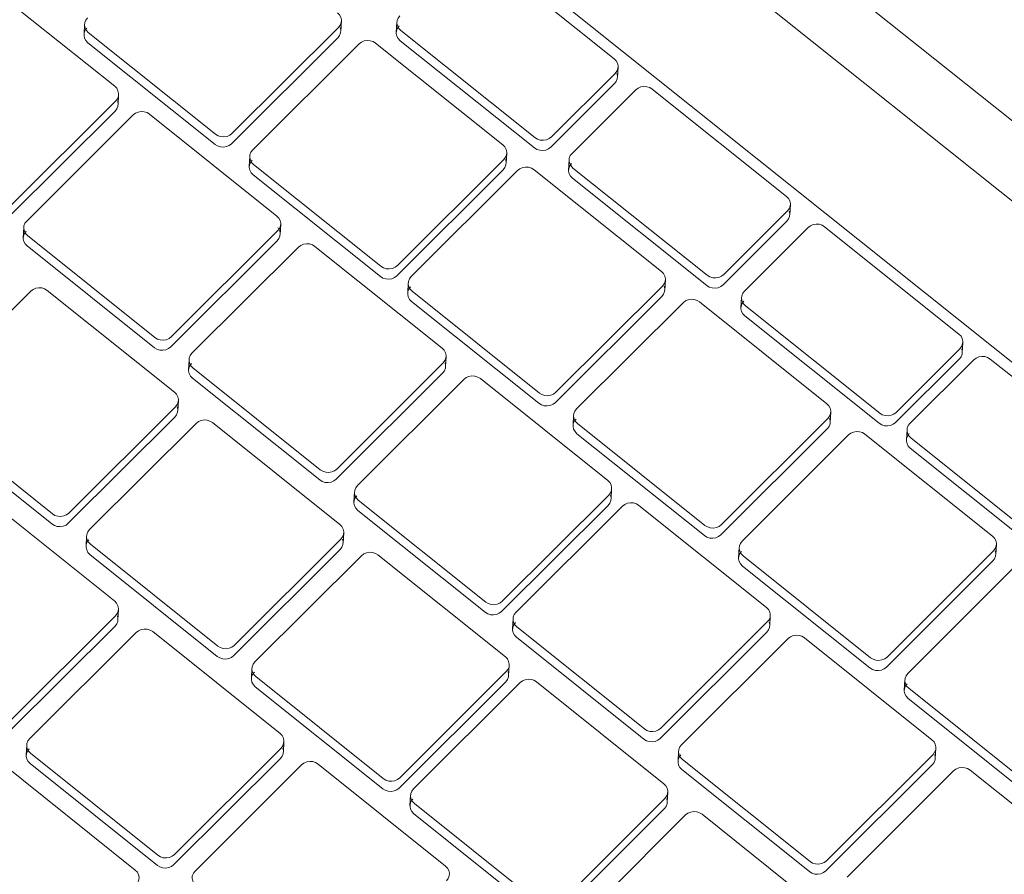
# Model space of a CAD drawing. Header units: centimetres. Extents: x -2274.6 to -2273.04, y 1316.35 to 1317.85.
# Tile 34 of 59: x -2273.79861 to -2273.78789, y 1317.29517 to 1317.30448. Entities that reach past the tile are written whole.
import ezdxf

# ---------------------------------------------------------------- set-up
doc = ezdxf.new("R2010")
doc.units = ezdxf.units.CM
doc.layers.add('Wyposażenie elektryczne', color=7, linetype='Continuous', lineweight=9)

msp = doc.modelspace()

# ---------------------------------------------------------------- linework, layer by layer
at = {"layer": 'Wyposażenie elektryczne'}
for p, q in [((-2273.795963, 1317.309894), (-2273.769484, 1317.288754)), ((-2273.770133, 1317.288396), (-2273.796618, 1317.309543)), ((-2273.797596, 1317.30857), (-2273.771112, 1317.287417)), ((-2273.771112, 1317.287417), (-2273.797596, 1317.30857)), ((-2273.797577, 1317.303753), (-2273.799862, 1317.30558)), ((-2273.792135, 1317.304054), (-2273.793597, 1317.305222)), ((-2273.797911, 1317.304318), (-2273.797906, 1317.304429)), ((-2273.796299, 1317.30324), (-2273.795138, 1317.304395)), ((-2273.795107, 1317.304465), (-2273.795112, 1317.304353)), ((-2273.794509, 1317.30434), (-2273.794503, 1317.304452)), ((-2273.797864, 1317.30434), (-2273.796477, 1317.303232)), ((-2273.795144, 1317.304284), (-2273.796304, 1317.303128)), ((-2273.79446, 1317.304362), (-2273.792998, 1317.303194)), ((-2273.796483, 1317.30312), (-2273.797869, 1317.304228)), ((-2273.794913, 1317.304215), (-2273.796073, 1317.30306)), ((-2273.793348, 1317.303115), (-2273.794735, 1317.304224)), ((-2273.793004, 1317.303082), (-2273.794466, 1317.30425)), ((-2273.792093, 1317.303964), (-2273.792099, 1317.303852)), ((-2273.792819, 1317.303202), (-2273.792124, 1317.303894)), ((-2273.792131, 1317.303783), (-2273.792826, 1317.303091)), ((-2273.797534, 1317.303663), (-2273.79754, 1317.303552)), ((-2273.791899, 1317.303714), (-2273.792594, 1317.303022)), ((-2273.790257, 1317.302554), (-2273.79172, 1317.303723)), ((-2273.798727, 1317.302438), (-2273.797566, 1317.303594)), ((-2273.797572, 1317.303482), (-2273.798732, 1317.302327)), ((-2273.797375, 1317.303441), (-2273.798535, 1317.302285)), ((-2273.795809, 1317.30234), (-2273.797196, 1317.303449)), ((-2273.796111, 1317.302879), (-2273.796105, 1317.30299)), ((-2273.793305, 1317.303025), (-2273.793311, 1317.302914)), ((-2273.796063, 1317.302901), (-2273.794676, 1317.301792)), ((-2273.794497, 1317.3018), (-2273.793337, 1317.302956)), ((-2273.792632, 1317.302841), (-2273.792626, 1317.302953)), ((-2273.794682, 1317.30168), (-2273.796069, 1317.302789)), ((-2273.793343, 1317.302844), (-2273.794503, 1317.301689)), ((-2273.793187, 1317.302836), (-2273.794347, 1317.30168)), ((-2273.791621, 1317.301735), (-2273.793008, 1317.302844)), ((-2273.792584, 1317.302863), (-2273.791121, 1317.301694)), ((-2273.791127, 1317.301582), (-2273.79259, 1317.302751)), ((-2273.790215, 1317.302464), (-2273.790221, 1317.302352)), ((-2273.790942, 1317.301702), (-2273.790247, 1317.302395)), ((-2273.795767, 1317.30225), (-2273.795773, 1317.302139)), ((-2273.790253, 1317.302283), (-2273.790948, 1317.301591)), ((-2273.798573, 1317.302104), (-2273.798567, 1317.302215)), ((-2273.798525, 1317.302126), (-2273.797139, 1317.301017)), ((-2273.79696, 1317.301025), (-2273.795799, 1317.302181)), ((-2273.790022, 1317.302215), (-2273.790717, 1317.301522)), ((-2273.788379, 1317.301054), (-2273.789843, 1317.302223)), ((-2273.795805, 1317.302069), (-2273.796966, 1317.300914)), ((-2273.797144, 1317.300905), (-2273.798531, 1317.302014)), ((-2273.795574, 1317.302001), (-2273.796735, 1317.300845)), ((-2273.794008, 1317.3009), (-2273.795395, 1317.302009)), ((-2273.794385, 1317.301499), (-2273.794379, 1317.301611)), ((-2273.791578, 1317.301645), (-2273.791584, 1317.301534)), ((-2273.798491, 1317.301521), (-2273.799652, 1317.300365)), ((-2273.796925, 1317.30042), (-2273.798312, 1317.301529)), ((-2273.794337, 1317.301521), (-2273.792949, 1317.300411)), ((-2273.79277, 1317.30042), (-2273.79161, 1317.301576)), ((-2273.792955, 1317.3003), (-2273.794343, 1317.301409)), ((-2273.791616, 1317.301464), (-2273.792776, 1317.300308)), ((-2273.791385, 1317.301396), (-2273.792545, 1317.30024)), ((-2273.789817, 1317.300295), (-2273.791206, 1317.301404)), ((-2273.790755, 1317.301341), (-2273.790748, 1317.301453)), ((-2273.790706, 1317.301363), (-2273.789242, 1317.300193)), ((-2273.789249, 1317.300082), (-2273.790712, 1317.301251)), ((-2273.788337, 1317.300963), (-2273.788343, 1317.300852)), ((-2273.789064, 1317.300201), (-2273.788368, 1317.300894)), ((-2273.796772, 1317.300664), (-2273.796767, 1317.300775)), ((-2273.795158, 1317.299584), (-2273.793998, 1317.300741)), ((-2273.793966, 1317.30081), (-2273.793972, 1317.300699)), ((-2273.788375, 1317.300783), (-2273.78907, 1317.30009)), ((-2273.788218, 1317.300774), (-2273.788913, 1317.300081)), ((-2273.786575, 1317.299613), (-2273.788039, 1317.300782)), ((-2273.796724, 1317.300685), (-2273.795337, 1317.299576)), ((-2273.794004, 1317.300629), (-2273.795164, 1317.299473)), ((-2273.795343, 1317.299465), (-2273.79673, 1317.300574)), ((-2273.793772, 1317.30056), (-2273.794933, 1317.299404)), ((-2273.792205, 1317.299459), (-2273.793593, 1317.300569)), ((-2273.796883, 1317.300331), (-2273.796889, 1317.300219)), ((-2273.799642, 1317.300206), (-2273.798255, 1317.299096)), ((-2273.798076, 1317.299104), (-2273.796915, 1317.300261)), ((-2273.789775, 1317.300204), (-2273.789781, 1317.300093)), ((-2273.798261, 1317.298985), (-2273.799647, 1317.300094)), ((-2273.796921, 1317.300149), (-2273.798082, 1317.298993)), ((-2273.795124, 1317.298979), (-2273.796511, 1317.300089)), ((-2273.792583, 1317.300059), (-2273.792577, 1317.30017)), ((-2273.790967, 1317.298978), (-2273.789807, 1317.300135)), ((-2273.79669, 1317.300081), (-2273.797851, 1317.298924)), ((-2273.792535, 1317.30008), (-2273.791146, 1317.29897)), ((-2273.789813, 1317.300024), (-2273.790974, 1317.298867)), ((-2273.788951, 1317.299901), (-2273.788945, 1317.300012)), ((-2273.791152, 1317.298859), (-2273.792541, 1317.299969)), ((-2273.789582, 1317.299955), (-2273.790742, 1317.298798)), ((-2273.788013, 1317.298853), (-2273.789403, 1317.299963)), ((-2273.788903, 1317.299922), (-2273.787438, 1317.298751)), ((-2273.787445, 1317.29864), (-2273.788909, 1317.29981)), ((-2273.792163, 1317.299369), (-2273.792169, 1317.299258)), ((-2273.797577, 1317.298144), (-2273.798964, 1317.299254)), ((-2273.794971, 1317.299223), (-2273.794965, 1317.299335)), ((-2273.794923, 1317.299244), (-2273.793535, 1317.298134)), ((-2273.793356, 1317.298143), (-2273.792195, 1317.299299)), ((-2273.793541, 1317.298023), (-2273.794929, 1317.299133)), ((-2273.792201, 1317.299188), (-2273.793362, 1317.298031)), ((-2273.792045, 1317.299179), (-2273.793205, 1317.298022)), ((-2273.790477, 1317.298077), (-2273.791866, 1317.299188)), ((-2273.797889, 1317.298743), (-2273.797883, 1317.298854)), ((-2273.796274, 1317.297663), (-2273.795113, 1317.29882)), ((-2273.795081, 1317.298889), (-2273.795087, 1317.298778)), ((-2273.797841, 1317.298765), (-2273.796453, 1317.297654)), ((-2273.795119, 1317.298708), (-2273.79628, 1317.297552)), ((-2273.79078, 1317.298618), (-2273.790774, 1317.298729)), ((-2273.789163, 1317.297536), (-2273.788003, 1317.298693)), ((-2273.787971, 1317.298762), (-2273.787978, 1317.298651)), ((-2273.796459, 1317.297543), (-2273.797846, 1317.298653)), ((-2273.794888, 1317.298639), (-2273.796049, 1317.297482)), ((-2273.793321, 1317.297537), (-2273.794709, 1317.298648)), ((-2273.790731, 1317.298638), (-2273.789342, 1317.297528)), ((-2273.789349, 1317.297417), (-2273.790738, 1317.298527)), ((-2273.788009, 1317.298582), (-2273.78917, 1317.297425)), ((-2273.787777, 1317.298513), (-2273.788938, 1317.297356)), ((-2273.797535, 1317.298054), (-2273.797541, 1317.297943)), ((-2273.798729, 1317.296827), (-2273.797567, 1317.297984)), ((-2273.793243, 1317.297842), (-2273.793237, 1317.297953)), ((-2273.790435, 1317.297987), (-2273.790441, 1317.297876)), ((-2273.797573, 1317.297873), (-2273.798734, 1317.296716)), ((-2273.793195, 1317.297863), (-2273.791806, 1317.296752)), ((-2273.791627, 1317.29676), (-2273.790467, 1317.297918)), ((-2273.797342, 1317.297804), (-2273.798503, 1317.296647)), ((-2273.795775, 1317.296702), (-2273.797163, 1317.297813)), ((-2273.791813, 1317.296641), (-2273.793201, 1317.297752)), ((-2273.790473, 1317.297807), (-2273.791634, 1317.296649)), ((-2273.790241, 1317.297737), (-2273.791402, 1317.29658)), ((-2273.788673, 1317.296635), (-2273.790062, 1317.297746)), ((-2273.796087, 1317.297302), (-2273.796081, 1317.297413)), ((-2273.793279, 1317.297447), (-2273.793285, 1317.297336)), ((-2273.796039, 1317.297323), (-2273.794651, 1317.296212)), ((-2273.794472, 1317.29622), (-2273.793311, 1317.297378)), ((-2273.794657, 1317.296101), (-2273.796045, 1317.297212)), ((-2273.793317, 1317.297267), (-2273.794478, 1317.296109)), ((-2273.79316, 1317.297257), (-2273.794322, 1317.2961)), ((-2273.791593, 1317.296155), (-2273.792981, 1317.297266)), ((-2273.788976, 1317.297176), (-2273.78897, 1317.297287)), ((-2273.788927, 1317.297196), (-2273.787537, 1317.296085)), ((-2273.787544, 1317.295974), (-2273.788934, 1317.297085)), ((-2273.797352, 1317.295214), (-2273.79919, 1317.296686)), ((-2273.798541, 1317.296466), (-2273.798535, 1317.296577)), ((-2273.795733, 1317.296612), (-2273.795739, 1317.296501)), ((-2273.798493, 1317.296487), (-2273.797105, 1317.295376)), ((-2273.796926, 1317.295385), (-2273.795765, 1317.296542)), ((-2273.79144, 1317.2964), (-2273.791434, 1317.296511)), ((-2273.789823, 1317.295317), (-2273.788662, 1317.296475)), ((-2273.78863, 1317.296544), (-2273.788637, 1317.296433)), ((-2273.797111, 1317.295265), (-2273.798499, 1317.296376)), ((-2273.795771, 1317.296431), (-2273.796932, 1317.295274)), ((-2273.79554, 1317.296362), (-2273.796701, 1317.295204)), ((-2273.793972, 1317.295259), (-2273.795361, 1317.29637)), ((-2273.791391, 1317.29642), (-2273.790002, 1317.295309)), ((-2273.788669, 1317.296364), (-2273.789829, 1317.295206)), ((-2273.790008, 1317.295198), (-2273.791398, 1317.296309)), ((-2273.788437, 1317.296295), (-2273.789597, 1317.295137)), ((-2273.786867, 1317.295192), (-2273.788258, 1317.296303)), ((-2273.79436, 1317.295919), (-2273.794353, 1317.29603)), ((-2273.79155, 1317.296064), (-2273.791557, 1317.295953)), ((-2273.794311, 1317.29594), (-2273.792922, 1317.294829)), ((-2273.792743, 1317.294837), (-2273.791582, 1317.295995)), ((-2273.792928, 1317.294718), (-2273.794317, 1317.295829)), ((-2273.791588, 1317.295884), (-2273.79275, 1317.294726)), ((-2273.791357, 1317.295815), (-2273.792518, 1317.294657)), ((-2273.789788, 1317.294711), (-2273.791178, 1317.295823))]:
    msp.add_line(p, q, dxfattribs=at)
for points in [[(-2273.797874, 1317.304499, 0), (-2273.797892, 1317.304475, 0), (-2273.797903, 1317.304447, 0), (-2273.797906, 1317.304418, 0), (-2273.797899, 1317.304389, 0), (-2273.797885, 1317.304362, 0), (-2273.797864, 1317.30434, 0)], [(-2273.795138, 1317.304395, 0), (-2273.79512, 1317.304419, 0), (-2273.795109, 1317.304447, 0), (-2273.795107, 1317.304477, 0), (-2273.795113, 1317.304506, 0), (-2273.795127, 1317.304532, 0), (-2273.795149, 1317.304554, 0)], [(-2273.794471, 1317.304521, 0), (-2273.794489, 1317.304497, 0), (-2273.7945, 1317.304469, 0), (-2273.794503, 1317.30444, 0), (-2273.794496, 1317.304411, 0), (-2273.794482, 1317.304384, 0), (-2273.79446, 1317.304362, 0)], [(-2273.797869, 1317.304228, 0), (-2273.797891, 1317.304251, 0), (-2273.797905, 1317.304277, 0), (-2273.797911, 1317.304306, 0), (-2273.797909, 1317.304336, 0), (-2273.797898, 1317.304363, 0), (-2273.79788, 1317.304388, 0)], [(-2273.795119, 1317.304394, 0), (-2273.795113, 1317.304365, 0), (-2273.795115, 1317.304336, 0), (-2273.795126, 1317.304308, 0), (-2273.795144, 1317.304284, 0)], [(-2273.794466, 1317.30425, 0), (-2273.794488, 1317.304273, 0), (-2273.794502, 1317.304299, 0), (-2273.794509, 1317.304328, 0), (-2273.794506, 1317.304358, 0), (-2273.794495, 1317.304386, 0), (-2273.794477, 1317.30441, 0)], [(-2273.794735, 1317.304224, 0), (-2273.794762, 1317.30424, 0), (-2273.794793, 1317.30425, 0), (-2273.794826, 1317.304252, 0), (-2273.794859, 1317.304247, 0), (-2273.794888, 1317.304234, 0), (-2273.794913, 1317.304215, 0)], [(-2273.792124, 1317.303894, 0), (-2273.792106, 1317.303919, 0), (-2273.792095, 1317.303946, 0), (-2273.792093, 1317.303976, 0), (-2273.792099, 1317.304005, 0), (-2273.792113, 1317.304031, 0), (-2273.792135, 1317.304054, 0)], [(-2273.792105, 1317.303893, 0), (-2273.792099, 1317.303864, 0), (-2273.792101, 1317.303835, 0), (-2273.792112, 1317.303807, 0), (-2273.792131, 1317.303783, 0)], [(-2273.797566, 1317.303594, 0), (-2273.797548, 1317.303618, 0), (-2273.797537, 1317.303646, 0), (-2273.797534, 1317.303675, 0), (-2273.797541, 1317.303704, 0), (-2273.797555, 1317.303731, 0), (-2273.797577, 1317.303753, 0)], [(-2273.79172, 1317.303723, 0), (-2273.791748, 1317.303739, 0), (-2273.791779, 1317.303749, 0), (-2273.791812, 1317.303752, 0), (-2273.791844, 1317.303746, 0), (-2273.791874, 1317.303734, 0), (-2273.791899, 1317.303714, 0)], [(-2273.797546, 1317.303593, 0), (-2273.79754, 1317.303564, 0), (-2273.797543, 1317.303534, 0), (-2273.797554, 1317.303506, 0), (-2273.797572, 1317.303482, 0)], [(-2273.797196, 1317.303449, 0), (-2273.797223, 1317.303466, 0), (-2273.797255, 1317.303475, 0), (-2273.797288, 1317.303478, 0), (-2273.79732, 1317.303472, 0), (-2273.79735, 1317.30346, 0), (-2273.797375, 1317.303441, 0)], [(-2273.796477, 1317.303232, 0), (-2273.79645, 1317.303215, 0), (-2273.796419, 1317.303205, 0), (-2273.796386, 1317.303203, 0), (-2273.796353, 1317.303208, 0), (-2273.796324, 1317.303221, 0), (-2273.796299, 1317.30324, 0)], [(-2273.792998, 1317.303194, 0), (-2273.792971, 1317.303177, 0), (-2273.79294, 1317.303167, 0), (-2273.792907, 1317.303165, 0), (-2273.792874, 1317.30317, 0), (-2273.792844, 1317.303183, 0), (-2273.792819, 1317.303202, 0)], [(-2273.796304, 1317.303128, 0), (-2273.796329, 1317.303109, 0), (-2273.796359, 1317.303097, 0), (-2273.796392, 1317.303091, 0), (-2273.796425, 1317.303094, 0), (-2273.796456, 1317.303103, 0), (-2273.796483, 1317.30312, 0)], [(-2273.793337, 1317.302956, 0), (-2273.793319, 1317.30298, 0), (-2273.793308, 1317.303008, 0), (-2273.793305, 1317.303037, 0), (-2273.793312, 1317.303066, 0), (-2273.793326, 1317.303093, 0), (-2273.793348, 1317.303115, 0)], [(-2273.792826, 1317.303091, 0), (-2273.792851, 1317.303071, 0), (-2273.79288, 1317.303059, 0), (-2273.792913, 1317.303053, 0), (-2273.792946, 1317.303056, 0), (-2273.792977, 1317.303066, 0), (-2273.793004, 1317.303082, 0)], [(-2273.796073, 1317.30306, 0), (-2273.796092, 1317.303036, 0), (-2273.796103, 1317.303008, 0), (-2273.796105, 1317.302979, 0), (-2273.796099, 1317.30295, 0), (-2273.796085, 1317.302923, 0), (-2273.796063, 1317.302901, 0)], [(-2273.792594, 1317.303022, 0), (-2273.792613, 1317.302998, 0), (-2273.792624, 1317.30297, 0), (-2273.792626, 1317.302941, 0), (-2273.79262, 1317.302912, 0), (-2273.792605, 1317.302885, 0), (-2273.792584, 1317.302863, 0)], [(-2273.796069, 1317.302789, 0), (-2273.796091, 1317.302812, 0), (-2273.796105, 1317.302838, 0), (-2273.796111, 1317.302867, 0), (-2273.796109, 1317.302897, 0), (-2273.796098, 1317.302924, 0), (-2273.796079, 1317.302949, 0)], [(-2273.793318, 1317.302955, 0), (-2273.793311, 1317.302926, 0), (-2273.793314, 1317.302896, 0), (-2273.793325, 1317.302869, 0), (-2273.793343, 1317.302844, 0)], [(-2273.79259, 1317.302751, 0), (-2273.792612, 1317.302774, 0), (-2273.792626, 1317.3028, 0), (-2273.792632, 1317.302829, 0), (-2273.79263, 1317.302859, 0), (-2273.792619, 1317.302886, 0), (-2273.7926, 1317.302911, 0)], [(-2273.793008, 1317.302844, 0), (-2273.793036, 1317.302861, 0), (-2273.793067, 1317.302871, 0), (-2273.7931, 1317.302873, 0), (-2273.793132, 1317.302868, 0), (-2273.793162, 1317.302855, 0), (-2273.793187, 1317.302836, 0)], [(-2273.790247, 1317.302395, 0), (-2273.790228, 1317.302419, 0), (-2273.790218, 1317.302447, 0), (-2273.790215, 1317.302476, 0), (-2273.790221, 1317.302505, 0), (-2273.790236, 1317.302532, 0), (-2273.790257, 1317.302554, 0)], [(-2273.795799, 1317.302181, 0), (-2273.795781, 1317.302205, 0), (-2273.79577, 1317.302233, 0), (-2273.795767, 1317.302262, 0), (-2273.795774, 1317.302291, 0), (-2273.795788, 1317.302318, 0), (-2273.795809, 1317.30234, 0)], [(-2273.790228, 1317.302394, 0), (-2273.790222, 1317.302365, 0), (-2273.790224, 1317.302335, 0), (-2273.790235, 1317.302308, 0), (-2273.790253, 1317.302283, 0)], [(-2273.798535, 1317.302285, 0), (-2273.798554, 1317.302261, 0), (-2273.798565, 1317.302233, 0), (-2273.798567, 1317.302204, 0), (-2273.798561, 1317.302175, 0), (-2273.798547, 1317.302148, 0), (-2273.798525, 1317.302126, 0)], [(-2273.789843, 1317.302223, 0), (-2273.78987, 1317.30224, 0), (-2273.789901, 1317.30225, 0), (-2273.789934, 1317.302252, 0), (-2273.789967, 1317.302247, 0), (-2273.789997, 1317.302234, 0), (-2273.790022, 1317.302215, 0)], [(-2273.798531, 1317.302014, 0), (-2273.798552, 1317.302037, 0), (-2273.798567, 1317.302063, 0), (-2273.798573, 1317.302092, 0), (-2273.79857, 1317.302122, 0), (-2273.79856, 1317.302149, 0), (-2273.798541, 1317.302174, 0)], [(-2273.795798, 1317.302212, 0), (-2273.795794, 1317.302207, 0), (-2273.795779, 1317.30218, 0), (-2273.795773, 1317.302151, 0), (-2273.795776, 1317.302122, 0), (-2273.795787, 1317.302094, 0), (-2273.795805, 1317.302069, 0)], [(-2273.795395, 1317.302009, 0), (-2273.795423, 1317.302026, 0), (-2273.795454, 1317.302036, 0), (-2273.795487, 1317.302038, 0), (-2273.795519, 1317.302033, 0), (-2273.795549, 1317.30202, 0), (-2273.795574, 1317.302001, 0)], [(-2273.794676, 1317.301792, 0), (-2273.794649, 1317.301775, 0), (-2273.794618, 1317.301765, 0), (-2273.794585, 1317.301763, 0), (-2273.794552, 1317.301768, 0), (-2273.794522, 1317.301781, 0), (-2273.794497, 1317.3018, 0)], [(-2273.79161, 1317.301576, 0), (-2273.791592, 1317.3016, 0), (-2273.791581, 1317.301628, 0), (-2273.791578, 1317.301657, 0), (-2273.791585, 1317.301686, 0), (-2273.791599, 1317.301713, 0), (-2273.791621, 1317.301735, 0)], [(-2273.791121, 1317.301694, 0), (-2273.791093, 1317.301677, 0), (-2273.791062, 1317.301667, 0), (-2273.791029, 1317.301665, 0), (-2273.790997, 1317.30167, 0), (-2273.790967, 1317.301683, 0), (-2273.790942, 1317.301702, 0)], [(-2273.794503, 1317.301689, 0), (-2273.794528, 1317.30167, 0), (-2273.794558, 1317.301657, 0), (-2273.794591, 1317.301652, 0), (-2273.794624, 1317.301654, 0), (-2273.794655, 1317.301664, 0), (-2273.794682, 1317.30168, 0)], [(-2273.794347, 1317.30168, 0), (-2273.794366, 1317.301656, 0), (-2273.794377, 1317.301628, 0), (-2273.794379, 1317.301599, 0), (-2273.794373, 1317.30157, 0), (-2273.794358, 1317.301543, 0), (-2273.794337, 1317.301521, 0)], [(-2273.790948, 1317.301591, 0), (-2273.790973, 1317.301572, 0), (-2273.791003, 1317.301559, 0), (-2273.791036, 1317.301554, 0), (-2273.791068, 1317.301556, 0), (-2273.7911, 1317.301566, 0), (-2273.791127, 1317.301582, 0)], [(-2273.798312, 1317.301529, 0), (-2273.79834, 1317.301546, 0), (-2273.798371, 1317.301556, 0), (-2273.798404, 1317.301558, 0), (-2273.798436, 1317.301553, 0), (-2273.798466, 1317.30154, 0), (-2273.798491, 1317.301521, 0)], [(-2273.794343, 1317.301409, 0), (-2273.794364, 1317.301432, 0), (-2273.794379, 1317.301458, 0), (-2273.794385, 1317.301487, 0), (-2273.794383, 1317.301517, 0), (-2273.794372, 1317.301544, 0), (-2273.794353, 1317.301569, 0)], [(-2273.791591, 1317.301575, 0), (-2273.791585, 1317.301546, 0), (-2273.791587, 1317.301516, 0), (-2273.791598, 1317.301489, 0), (-2273.791616, 1317.301464, 0)], [(-2273.790717, 1317.301522, 0), (-2273.790735, 1317.301498, 0), (-2273.790746, 1317.30147, 0), (-2273.790748, 1317.301441, 0), (-2273.790742, 1317.301412, 0), (-2273.790728, 1317.301385, 0), (-2273.790706, 1317.301363, 0)], [(-2273.791206, 1317.301404, 0), (-2273.791233, 1317.301421, 0), (-2273.791265, 1317.301431, 0), (-2273.791298, 1317.301433, 0), (-2273.79133, 1317.301428, 0), (-2273.79136, 1317.301415, 0), (-2273.791385, 1317.301396, 0)], [(-2273.790712, 1317.301251, 0), (-2273.790734, 1317.301274, 0), (-2273.790749, 1317.3013, 0), (-2273.790755, 1317.301329, 0), (-2273.790752, 1317.301359, 0), (-2273.790741, 1317.301386, 0), (-2273.790723, 1317.301411, 0)], [(-2273.788368, 1317.300894, 0), (-2273.78835, 1317.300919, 0), (-2273.788339, 1317.300946, 0), (-2273.788337, 1317.300976, 0), (-2273.788343, 1317.301005, 0), (-2273.788357, 1317.301031, 0), (-2273.788379, 1317.301054, 0)], [(-2273.797139, 1317.301017, 0), (-2273.797111, 1317.301, 0), (-2273.79708, 1317.30099, 0), (-2273.797047, 1317.300988, 0), (-2273.797015, 1317.300993, 0), (-2273.796985, 1317.301006, 0), (-2273.79696, 1317.301025, 0)], [(-2273.796966, 1317.300914, 0), (-2273.796991, 1317.300895, 0), (-2273.79702, 1317.300882, 0), (-2273.797053, 1317.300877, 0), (-2273.797086, 1317.300879, 0), (-2273.797117, 1317.300889, 0), (-2273.797144, 1317.300905, 0)], [(-2273.796735, 1317.300845, 0), (-2273.796753, 1317.300821, 0), (-2273.796764, 1317.300793, 0), (-2273.796766, 1317.300764, 0), (-2273.79676, 1317.300735, 0), (-2273.796746, 1317.300708, 0), (-2273.796724, 1317.300685, 0)], [(-2273.793998, 1317.300741, 0), (-2273.793979, 1317.300765, 0), (-2273.793968, 1317.300793, 0), (-2273.793966, 1317.300822, 0), (-2273.793972, 1317.300851, 0), (-2273.793986, 1317.300878, 0), (-2273.794008, 1317.3009, 0)], [(-2273.788349, 1317.300893, 0), (-2273.788343, 1317.300864, 0), (-2273.788346, 1317.300835, 0), (-2273.788356, 1317.300807, 0), (-2273.788375, 1317.300783, 0)], [(-2273.79673, 1317.300574, 0), (-2273.796752, 1317.300597, 0), (-2273.796766, 1317.300623, 0), (-2273.796772, 1317.300652, 0), (-2273.79677, 1317.300682, 0), (-2273.796759, 1317.300709, 0), (-2273.79674, 1317.300734, 0)], [(-2273.793978, 1317.30074, 0), (-2273.793972, 1317.300711, 0), (-2273.793974, 1317.300681, 0), (-2273.793985, 1317.300654, 0), (-2273.794004, 1317.300629, 0)], [(-2273.788039, 1317.300782, 0), (-2273.788067, 1317.300799, 0), (-2273.788098, 1317.300809, 0), (-2273.788131, 1317.300811, 0), (-2273.788163, 1317.300806, 0), (-2273.788193, 1317.300793, 0), (-2273.788218, 1317.300774, 0)], [(-2273.793593, 1317.300569, 0), (-2273.793621, 1317.300585, 0), (-2273.793652, 1317.300595, 0), (-2273.793685, 1317.300598, 0), (-2273.793717, 1317.300592, 0), (-2273.793747, 1317.30058, 0), (-2273.793772, 1317.30056, 0)], [(-2273.796915, 1317.300261, 0), (-2273.796897, 1317.300285, 0), (-2273.796886, 1317.300313, 0), (-2273.796883, 1317.300342, 0), (-2273.796889, 1317.300371, 0), (-2273.796904, 1317.300398, 0), (-2273.796925, 1317.30042, 0)], [(-2273.792949, 1317.300411, 0), (-2273.792922, 1317.300395, 0), (-2273.792891, 1317.300385, 0), (-2273.792858, 1317.300382, 0), (-2273.792825, 1317.300388, 0), (-2273.792795, 1317.3004, 0), (-2273.79277, 1317.30042, 0)], [(-2273.792776, 1317.300308, 0), (-2273.792801, 1317.300289, 0), (-2273.792831, 1317.300277, 0), (-2273.792864, 1317.300271, 0), (-2273.792897, 1317.300273, 0), (-2273.792928, 1317.300283, 0), (-2273.792955, 1317.3003, 0)], [(-2273.796895, 1317.30026, 0), (-2273.796889, 1317.300231, 0), (-2273.796892, 1317.300202, 0), (-2273.796902, 1317.300174, 0), (-2273.796921, 1317.300149, 0)], [(-2273.792545, 1317.30024, 0), (-2273.792564, 1317.300215, 0), (-2273.792574, 1317.300187, 0), (-2273.792577, 1317.300158, 0), (-2273.792571, 1317.300129, 0), (-2273.792556, 1317.300102, 0), (-2273.792535, 1317.30008, 0)], [(-2273.789807, 1317.300135, 0), (-2273.789788, 1317.300159, 0), (-2273.789778, 1317.300187, 0), (-2273.789775, 1317.300217, 0), (-2273.789781, 1317.300246, 0), (-2273.789796, 1317.300272, 0), (-2273.789817, 1317.300295, 0)], [(-2273.789242, 1317.300193, 0), (-2273.789215, 1317.300176, 0), (-2273.789184, 1317.300166, 0), (-2273.789151, 1317.300164, 0), (-2273.789118, 1317.300169, 0), (-2273.789089, 1317.300182, 0), (-2273.789064, 1317.300201, 0)], [(-2273.796511, 1317.300089, 0), (-2273.796539, 1317.300106, 0), (-2273.79657, 1317.300116, 0), (-2273.796603, 1317.300118, 0), (-2273.796635, 1317.300113, 0), (-2273.796665, 1317.3001, 0), (-2273.79669, 1317.300081, 0)], [(-2273.792541, 1317.299969, 0), (-2273.792562, 1317.299991, 0), (-2273.792577, 1317.300018, 0), (-2273.792583, 1317.300047, 0), (-2273.792581, 1317.300076, 0), (-2273.79257, 1317.300104, 0), (-2273.792551, 1317.300128, 0)], [(-2273.789788, 1317.300134, 0), (-2273.789782, 1317.300105, 0), (-2273.789784, 1317.300076, 0), (-2273.789795, 1317.300048, 0), (-2273.789813, 1317.300024, 0)], [(-2273.78907, 1317.30009, 0), (-2273.789095, 1317.300071, 0), (-2273.789125, 1317.300058, 0), (-2273.789157, 1317.300053, 0), (-2273.78919, 1317.300055, 0), (-2273.789221, 1317.300065, 0), (-2273.789249, 1317.300082, 0)], [(-2273.789403, 1317.299963, 0), (-2273.78943, 1317.29998, 0), (-2273.789461, 1317.29999, 0), (-2273.789494, 1317.299992, 0), (-2273.789527, 1317.299987, 0), (-2273.789557, 1317.299974, 0), (-2273.789582, 1317.299955, 0)], [(-2273.788913, 1317.300081, 0), (-2273.788932, 1317.300057, 0), (-2273.788943, 1317.300029, 0), (-2273.788945, 1317.3, 0), (-2273.788939, 1317.299971, 0), (-2273.788924, 1317.299944, 0), (-2273.788903, 1317.299922, 0)], [(-2273.788909, 1317.29981, 0), (-2273.788931, 1317.299833, 0), (-2273.788945, 1317.299859, 0), (-2273.788951, 1317.299888, 0), (-2273.788949, 1317.299918, 0), (-2273.788938, 1317.299946, 0), (-2273.78892, 1317.29997, 0)], [(-2273.795337, 1317.299576, 0), (-2273.79531, 1317.299559, 0), (-2273.795278, 1317.299549, 0), (-2273.795245, 1317.299547, 0), (-2273.795213, 1317.299552, 0), (-2273.795183, 1317.299565, 0), (-2273.795158, 1317.299584, 0)], [(-2273.795164, 1317.299473, 0), (-2273.795189, 1317.299454, 0), (-2273.795219, 1317.299441, 0), (-2273.795251, 1317.299436, 0), (-2273.795284, 1317.299438, 0), (-2273.795316, 1317.299448, 0), (-2273.795343, 1317.299465, 0)], [(-2273.792195, 1317.299299, 0), (-2273.792176, 1317.299324, 0), (-2273.792166, 1317.299352, 0), (-2273.792163, 1317.299381, 0), (-2273.792169, 1317.29941, 0), (-2273.792184, 1317.299437, 0), (-2273.792205, 1317.299459, 0)], [(-2273.794933, 1317.299404, 0), (-2273.794951, 1317.29938, 0), (-2273.794962, 1317.299352, 0), (-2273.794965, 1317.299323, 0), (-2273.794959, 1317.299294, 0), (-2273.794944, 1317.299267, 0), (-2273.794923, 1317.299244, 0)], [(-2273.794929, 1317.299133, 0), (-2273.79495, 1317.299156, 0), (-2273.794965, 1317.299182, 0), (-2273.794971, 1317.299211, 0), (-2273.794968, 1317.299241, 0), (-2273.794957, 1317.299269, 0), (-2273.794939, 1317.299293, 0)], [(-2273.792176, 1317.299299, 0), (-2273.792169, 1317.29927, 0), (-2273.792172, 1317.29924, 0), (-2273.792183, 1317.299213, 0), (-2273.792201, 1317.299188, 0)], [(-2273.791866, 1317.299188, 0), (-2273.791893, 1317.299204, 0), (-2273.791924, 1317.299214, 0), (-2273.791957, 1317.299217, 0), (-2273.79199, 1317.299211, 0), (-2273.79202, 1317.299199, 0), (-2273.792045, 1317.299179, 0)], [(-2273.798255, 1317.299096, 0), (-2273.798228, 1317.299079, 0), (-2273.798196, 1317.29907, 0), (-2273.798163, 1317.299067, 0), (-2273.798131, 1317.299073, 0), (-2273.798101, 1317.299085, 0), (-2273.798076, 1317.299104, 0)], [(-2273.798082, 1317.298993, 0), (-2273.798107, 1317.298974, 0), (-2273.798137, 1317.298961, 0), (-2273.798169, 1317.298956, 0), (-2273.798202, 1317.298958, 0), (-2273.798233, 1317.298968, 0), (-2273.798261, 1317.298985, 0)], [(-2273.797851, 1317.298924, 0), (-2273.79787, 1317.2989, 0), (-2273.79788, 1317.298872, 0), (-2273.797883, 1317.298843, 0), (-2273.797877, 1317.298814, 0), (-2273.797862, 1317.298787, 0), (-2273.797841, 1317.298765, 0)], [(-2273.795113, 1317.29882, 0), (-2273.795095, 1317.298844, 0), (-2273.795084, 1317.298872, 0), (-2273.795082, 1317.298901, 0), (-2273.795088, 1317.29893, 0), (-2273.795102, 1317.298957, 0), (-2273.795124, 1317.298979, 0)], [(-2273.791146, 1317.29897, 0), (-2273.791119, 1317.298953, 0), (-2273.791088, 1317.298943, 0), (-2273.791055, 1317.298941, 0), (-2273.791022, 1317.298947, 0), (-2273.790992, 1317.298959, 0), (-2273.790967, 1317.298978, 0)], [(-2273.797846, 1317.298653, 0), (-2273.797868, 1317.298676, 0), (-2273.797882, 1317.298703, 0), (-2273.797889, 1317.298732, 0), (-2273.797886, 1317.298761, 0), (-2273.797875, 1317.298789, 0), (-2273.797857, 1317.298813, 0)], [(-2273.795094, 1317.298819, 0), (-2273.795088, 1317.29879, 0), (-2273.79509, 1317.298761, 0), (-2273.795101, 1317.298733, 0), (-2273.795119, 1317.298708, 0)], [(-2273.790974, 1317.298867, 0), (-2273.790999, 1317.298848, 0), (-2273.791028, 1317.298835, 0), (-2273.791061, 1317.29883, 0), (-2273.791094, 1317.298832, 0), (-2273.791125, 1317.298842, 0), (-2273.791152, 1317.298859, 0)], [(-2273.788003, 1317.298693, 0), (-2273.787984, 1317.298718, 0), (-2273.787973, 1317.298746, 0), (-2273.787971, 1317.298775, 0), (-2273.787977, 1317.298804, 0), (-2273.787992, 1317.298831, 0), (-2273.788013, 1317.298853, 0)], [(-2273.790742, 1317.298798, 0), (-2273.79076, 1317.298774, 0), (-2273.790771, 1317.298746, 0), (-2273.790774, 1317.298717, 0), (-2273.790767, 1317.298688, 0), (-2273.790753, 1317.298661, 0), (-2273.790731, 1317.298638, 0)], [(-2273.787984, 1317.298693, 0), (-2273.787978, 1317.298664, 0), (-2273.78798, 1317.298634, 0), (-2273.787991, 1317.298607, 0), (-2273.788009, 1317.298582, 0)], [(-2273.794709, 1317.298648, 0), (-2273.794737, 1317.298664, 0), (-2273.794768, 1317.298674, 0), (-2273.794801, 1317.298677, 0), (-2273.794833, 1317.298671, 0), (-2273.794863, 1317.298659, 0), (-2273.794888, 1317.298639, 0)], [(-2273.790738, 1317.298527, 0), (-2273.790759, 1317.29855, 0), (-2273.790774, 1317.298576, 0), (-2273.79078, 1317.298605, 0), (-2273.790778, 1317.298635, 0), (-2273.790767, 1317.298663, 0), (-2273.790748, 1317.298687, 0)], [(-2273.797567, 1317.297984, 0), (-2273.797549, 1317.298009, 0), (-2273.797538, 1317.298037, 0), (-2273.797535, 1317.298066, 0), (-2273.797541, 1317.298095, 0), (-2273.797556, 1317.298122, 0), (-2273.797577, 1317.298144, 0)], [(-2273.793535, 1317.298134, 0), (-2273.793507, 1317.298118, 0), (-2273.793476, 1317.298108, 0), (-2273.793443, 1317.298105, 0), (-2273.79341, 1317.298111, 0), (-2273.793381, 1317.298124, 0), (-2273.793356, 1317.298143, 0)], [(-2273.790467, 1317.297918, 0), (-2273.790448, 1317.297942, 0), (-2273.790437, 1317.29797, 0), (-2273.790435, 1317.297999, 0), (-2273.790441, 1317.298028, 0), (-2273.790455, 1317.298055, 0), (-2273.790477, 1317.298077, 0)], [(-2273.797547, 1317.297984, 0), (-2273.797541, 1317.297955, 0), (-2273.797543, 1317.297925, 0), (-2273.797554, 1317.297898, 0), (-2273.797573, 1317.297873, 0)], [(-2273.793362, 1317.298031, 0), (-2273.793387, 1317.298012, 0), (-2273.793417, 1317.298, 0), (-2273.793449, 1317.297994, 0), (-2273.793482, 1317.297997, 0), (-2273.793513, 1317.298006, 0), (-2273.793541, 1317.298023, 0)], [(-2273.793205, 1317.298022, 0), (-2273.793224, 1317.297998, 0), (-2273.793235, 1317.29797, 0), (-2273.793237, 1317.297941, 0), (-2273.793231, 1317.297912, 0), (-2273.793217, 1317.297885, 0), (-2273.793195, 1317.297863, 0)], [(-2273.797163, 1317.297813, 0), (-2273.79719, 1317.297829, 0), (-2273.797222, 1317.297839, 0), (-2273.797255, 1317.297841, 0), (-2273.797287, 1317.297836, 0), (-2273.797317, 1317.297823, 0), (-2273.797342, 1317.297804, 0)], [(-2273.793201, 1317.297752, 0), (-2273.793223, 1317.297774, 0), (-2273.793237, 1317.297801, 0), (-2273.793243, 1317.29783, 0), (-2273.793241, 1317.297859, 0), (-2273.79323, 1317.297887, 0), (-2273.793212, 1317.297911, 0)], [(-2273.790447, 1317.297917, 0), (-2273.790441, 1317.297888, 0), (-2273.790444, 1317.297859, 0), (-2273.790454, 1317.297831, 0), (-2273.790473, 1317.297807, 0)], [(-2273.790062, 1317.297746, 0), (-2273.79009, 1317.297762, 0), (-2273.790121, 1317.297772, 0), (-2273.790154, 1317.297775, 0), (-2273.790186, 1317.297769, 0), (-2273.790216, 1317.297757, 0), (-2273.790241, 1317.297737, 0)], [(-2273.796453, 1317.297654, 0), (-2273.796426, 1317.297638, 0), (-2273.796395, 1317.297628, 0), (-2273.796362, 1317.297626, 0), (-2273.796329, 1317.297631, 0), (-2273.796299, 1317.297644, 0), (-2273.796274, 1317.297663, 0)], [(-2273.79628, 1317.297552, 0), (-2273.796305, 1317.297532, 0), (-2273.796335, 1317.29752, 0), (-2273.796368, 1317.297514, 0), (-2273.796401, 1317.297517, 0), (-2273.796432, 1317.297527, 0), (-2273.796459, 1317.297543, 0)], [(-2273.793311, 1317.297378, 0), (-2273.793292, 1317.297402, 0), (-2273.793281, 1317.29743, 0), (-2273.793279, 1317.297459, 0), (-2273.793285, 1317.297488, 0), (-2273.793299, 1317.297515, 0), (-2273.793321, 1317.297537, 0)], [(-2273.789342, 1317.297528, 0), (-2273.789315, 1317.297511, 0), (-2273.789284, 1317.297501, 0), (-2273.789251, 1317.297499, 0), (-2273.789218, 1317.297504, 0), (-2273.789188, 1317.297517, 0), (-2273.789163, 1317.297536, 0)], [(-2273.796049, 1317.297482, 0), (-2273.796068, 1317.297458, 0), (-2273.796079, 1317.29743, 0), (-2273.796081, 1317.297401, 0), (-2273.796075, 1317.297372, 0), (-2273.79606, 1317.297345, 0), (-2273.796039, 1317.297323, 0)], [(-2273.78917, 1317.297425, 0), (-2273.789195, 1317.297406, 0), (-2273.789224, 1317.297393, 0), (-2273.789257, 1317.297388, 0), (-2273.78929, 1317.29739, 0), (-2273.789321, 1317.2974, 0), (-2273.789349, 1317.297417, 0)], [(-2273.796045, 1317.297212, 0), (-2273.796066, 1317.297234, 0), (-2273.796081, 1317.297261, 0), (-2273.796087, 1317.29729, 0), (-2273.796085, 1317.297319, 0), (-2273.796074, 1317.297347, 0), (-2273.796055, 1317.297371, 0)], [(-2273.793291, 1317.297377, 0), (-2273.793285, 1317.297348, 0), (-2273.793287, 1317.297319, 0), (-2273.793298, 1317.297291, 0), (-2273.793317, 1317.297267, 0)], [(-2273.788938, 1317.297356, 0), (-2273.788956, 1317.297332, 0), (-2273.788967, 1317.297304, 0), (-2273.78897, 1317.297274, 0), (-2273.788963, 1317.297245, 0), (-2273.788949, 1317.297219, 0), (-2273.788927, 1317.297196, 0)], [(-2273.792981, 1317.297266, 0), (-2273.793009, 1317.297282, 0), (-2273.79304, 1317.297292, 0), (-2273.793073, 1317.297295, 0), (-2273.793106, 1317.297289, 0), (-2273.793135, 1317.297277, 0), (-2273.79316, 1317.297257, 0)], [(-2273.788934, 1317.297085, 0), (-2273.788955, 1317.297108, 0), (-2273.78897, 1317.297134, 0), (-2273.788976, 1317.297163, 0), (-2273.788974, 1317.297193, 0), (-2273.788963, 1317.297221, 0), (-2273.788944, 1317.297245, 0)], [(-2273.795765, 1317.296542, 0), (-2273.795746, 1317.296567, 0), (-2273.795736, 1317.296594, 0), (-2273.795733, 1317.296624, 0), (-2273.795739, 1317.296653, 0), (-2273.795754, 1317.29668, 0), (-2273.795775, 1317.296702, 0)], [(-2273.791806, 1317.296752, 0), (-2273.791779, 1317.296735, 0), (-2273.791748, 1317.296726, 0), (-2273.791715, 1317.296723, 0), (-2273.791682, 1317.296729, 0), (-2273.791652, 1317.296741, 0), (-2273.791627, 1317.29676, 0)], [(-2273.798503, 1317.296647, 0), (-2273.798522, 1317.296623, 0), (-2273.798533, 1317.296595, 0), (-2273.798535, 1317.296566, 0), (-2273.798529, 1317.296537, 0), (-2273.798515, 1317.29651, 0), (-2273.798493, 1317.296487, 0)], [(-2273.791634, 1317.296649, 0), (-2273.791659, 1317.29663, 0), (-2273.791688, 1317.296617, 0), (-2273.791721, 1317.296612, 0), (-2273.791754, 1317.296614, 0), (-2273.791785, 1317.296624, 0), (-2273.791813, 1317.296641, 0)], [(-2273.791402, 1317.29658, 0), (-2273.79142, 1317.296556, 0), (-2273.791431, 1317.296528, 0), (-2273.791434, 1317.296498, 0), (-2273.791427, 1317.296469, 0), (-2273.791413, 1317.296443, 0), (-2273.791391, 1317.29642, 0)], [(-2273.788662, 1317.296475, 0), (-2273.788644, 1317.296499, 0), (-2273.788633, 1317.296527, 0), (-2273.78863, 1317.296557, 0), (-2273.788637, 1317.296586, 0), (-2273.788651, 1317.296612, 0), (-2273.788673, 1317.296635, 0)], [(-2273.798499, 1317.296376, 0), (-2273.79852, 1317.296399, 0), (-2273.798535, 1317.296425, 0), (-2273.798541, 1317.296455, 0), (-2273.798539, 1317.296484, 0), (-2273.798528, 1317.296512, 0), (-2273.798509, 1317.296536, 0)], [(-2273.795745, 1317.296542, 0), (-2273.795739, 1317.296513, 0), (-2273.795741, 1317.296483, 0), (-2273.795752, 1317.296455, 0), (-2273.795771, 1317.296431, 0)], [(-2273.791398, 1317.296309, 0), (-2273.791419, 1317.296332, 0), (-2273.791434, 1317.296358, 0), (-2273.79144, 1317.296387, 0), (-2273.791438, 1317.296417, 0), (-2273.791427, 1317.296445, 0), (-2273.791408, 1317.296469, 0)], [(-2273.788643, 1317.296475, 0), (-2273.788637, 1317.296446, 0), (-2273.788639, 1317.296416, 0), (-2273.78865, 1317.296388, 0), (-2273.788669, 1317.296364, 0)], [(-2273.795361, 1317.29637, 0), (-2273.795388, 1317.296387, 0), (-2273.795419, 1317.296397, 0), (-2273.795452, 1317.296399, 0), (-2273.795485, 1317.296394, 0), (-2273.795515, 1317.296381, 0), (-2273.79554, 1317.296362, 0)], [(-2273.788258, 1317.296303, 0), (-2273.788285, 1317.29632, 0), (-2273.788316, 1317.29633, 0), (-2273.788349, 1317.296332, 0), (-2273.788382, 1317.296327, 0), (-2273.788412, 1317.296314, 0), (-2273.788437, 1317.296295, 0)], [(-2273.794651, 1317.296212, 0), (-2273.794623, 1317.296195, 0), (-2273.794592, 1317.296185, 0), (-2273.794559, 1317.296183, 0), (-2273.794527, 1317.296188, 0), (-2273.794497, 1317.296201, 0), (-2273.794472, 1317.29622, 0)], [(-2273.791582, 1317.295995, 0), (-2273.791564, 1317.296019, 0), (-2273.791553, 1317.296047, 0), (-2273.79155, 1317.296077, 0), (-2273.791557, 1317.296106, 0), (-2273.791571, 1317.296132, 0), (-2273.791593, 1317.296155, 0)], [(-2273.794478, 1317.296109, 0), (-2273.794503, 1317.29609, 0), (-2273.794533, 1317.296077, 0), (-2273.794565, 1317.296072, 0), (-2273.794598, 1317.296074, 0), (-2273.794629, 1317.296084, 0), (-2273.794657, 1317.296101, 0)], [(-2273.794322, 1317.2961, 0), (-2273.79434, 1317.296076, 0), (-2273.794351, 1317.296048, 0), (-2273.794353, 1317.296018, 0), (-2273.794347, 1317.295989, 0), (-2273.794333, 1317.295963, 0), (-2273.794311, 1317.29594, 0)], [(-2273.794317, 1317.295829, 0), (-2273.794339, 1317.295852, 0), (-2273.794353, 1317.295878, 0), (-2273.794359, 1317.295907, 0), (-2273.794357, 1317.295937, 0), (-2273.794346, 1317.295965, 0), (-2273.794328, 1317.295989, 0)], [(-2273.791563, 1317.295995, 0), (-2273.791557, 1317.295966, 0), (-2273.791559, 1317.295936, 0), (-2273.79157, 1317.295908, 0), (-2273.791588, 1317.295884, 0)], [(-2273.791178, 1317.295823, 0), (-2273.791205, 1317.29584, 0), (-2273.791236, 1317.29585, 0), (-2273.791269, 1317.295852, 0), (-2273.791302, 1317.295847, 0), (-2273.791332, 1317.295834, 0), (-2273.791357, 1317.295815, 0)], [(-2273.797105, 1317.295376, 0), (-2273.797078, 1317.29536, 0), (-2273.797047, 1317.29535, 0), (-2273.797014, 1317.295347, 0), (-2273.796981, 1317.295353, 0), (-2273.796952, 1317.295366, 0), (-2273.796926, 1317.295385, 0)], [(-2273.796932, 1317.295274, 0), (-2273.796957, 1317.295255, 0), (-2273.796987, 1317.295242, 0), (-2273.79702, 1317.295236, 0), (-2273.797053, 1317.295239, 0), (-2273.797084, 1317.295249, 0), (-2273.797111, 1317.295265, 0)], [(-2273.790002, 1317.295309, 0), (-2273.789975, 1317.295292, 0), (-2273.789943, 1317.295282, 0), (-2273.78991, 1317.29528, 0), (-2273.789878, 1317.295285, 0), (-2273.789848, 1317.295298, 0), (-2273.789823, 1317.295317, 0)], [(-2273.797342, 1317.295055, 0), (-2273.797323, 1317.295079, 0), (-2273.797312, 1317.295107, 0), (-2273.79731, 1317.295136, 0), (-2273.797316, 1317.295165, 0), (-2273.79733, 1317.295192, 0), (-2273.797352, 1317.295214, 0)], [(-2273.796701, 1317.295204, 0), (-2273.79672, 1317.29518, 0), (-2273.796731, 1317.295152, 0), (-2273.796733, 1317.295123, 0), (-2273.796727, 1317.295094, 0), (-2273.796712, 1317.295067, 0), (-2273.796691, 1317.295045, 0)], [(-2273.793962, 1317.295099, 0), (-2273.793943, 1317.295124, 0), (-2273.793932, 1317.295151, 0), (-2273.79393, 1317.295181, 0), (-2273.793936, 1317.29521, 0), (-2273.793951, 1317.295237, 0), (-2273.793972, 1317.295259, 0)], [(-2273.789829, 1317.295206, 0), (-2273.789854, 1317.295187, 0), (-2273.789884, 1317.295174, 0), (-2273.789917, 1317.295169, 0), (-2273.78995, 1317.295171, 0), (-2273.789981, 1317.295181, 0), (-2273.790008, 1317.295198, 0)]]:
    msp.add_polyline3d(points, dxfattribs=at)

doc.saveas('drawing.dxf')
